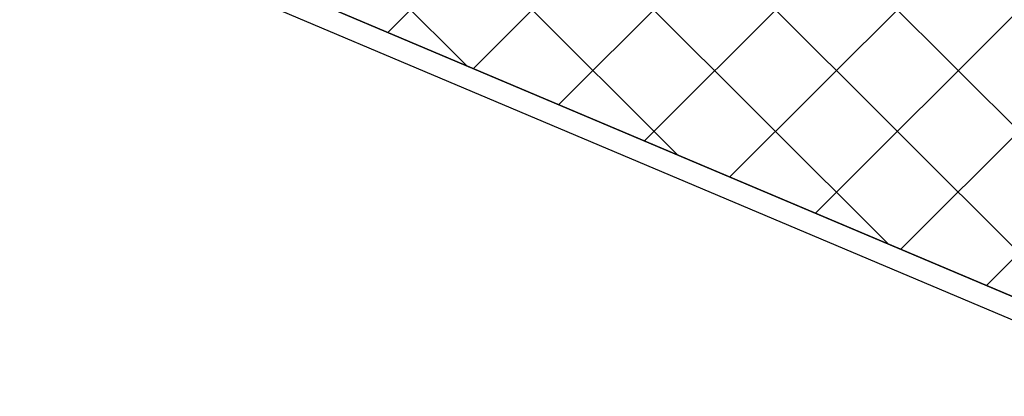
# Model space of a CAD drawing. Header units: metres. Extents: x 63115 to 703450, y -261936 to -53969.
# Tile 27 of 256: x 157958 to 158321, y -143472 to -143333. Entities that reach past the tile are written whole.
import ezdxf

# ---------------------------------------------------------------- set-up
doc = ezdxf.new("R2010")
doc.units = ezdxf.units.M
for name, color, linetype in [('_02-section-thick', 3, 'Continuous'), ('_02Binnenwanden', 2, 'Continuous'), ('_03-PROJECTION', 1, 'Continuous')]:
    doc.layers.add(name, color=color, linetype=linetype)

# ---------------------------------------------------------------- blocks, each defined once
blk = doc.blocks.new('pui_02')
at = {"layer": '_03-PROJECTION'}
h = blk.add_hatch(dxfattribs=at)
h.set_pattern_fill('ANSI37', color=256, scale=10)
h.set_pattern_definition([(45, (-466.783, 197.56), (-22.45064, 22.45064), []), (135, (-466.783, 197.56), (-22.45064, -22.45064), [])])
h.paths.add_polyline_path([(-5594.69, -1697.89), (-5590.5, -1703.65), (-5573.18, -1727.07), (-5555.66, -1750.34), (-5554.01, -1752.5), (-5129.44, -1603.48), (-3737.65, -2192.55), (-3733.95, -2183.83), (-3705.56, -2195.88), (-3665.12, -2100.61), (-5059.27, -1509.97)])
at = {"layer": '_02-section-thick'}
for points in [[(-5554.01, -1752.5), (-5129.44, -1603.48), (-3705.4, -2206.2)], [(-5547.61, -1760.85), (-5127.03, -1613.23), (-3708.54, -2213.59)]]:
    blk.add_lwpolyline(points, dxfattribs=at)
at = {"layer": '_02Binnenwanden'}
blk.add_lwpolyline([(-5554.01, -1752.5), (-5129.44, -1603.48), (-3737.65, -2192.55), (-3733.95, -2183.83), (-3705.56, -2195.88), (-3664.91, -2100.12), (-5059.27, -1509.97), (-5594.69, -1697.89)], dxfattribs=at)

msp = doc.modelspace()

# ---------------------------------------------------------------- block references
at = {"layer": '_02Binnenwanden'}
msp.add_blockref('pui_02', (162099.37, -141258.61), dxfattribs=at)

doc.saveas('drawing.dxf')
